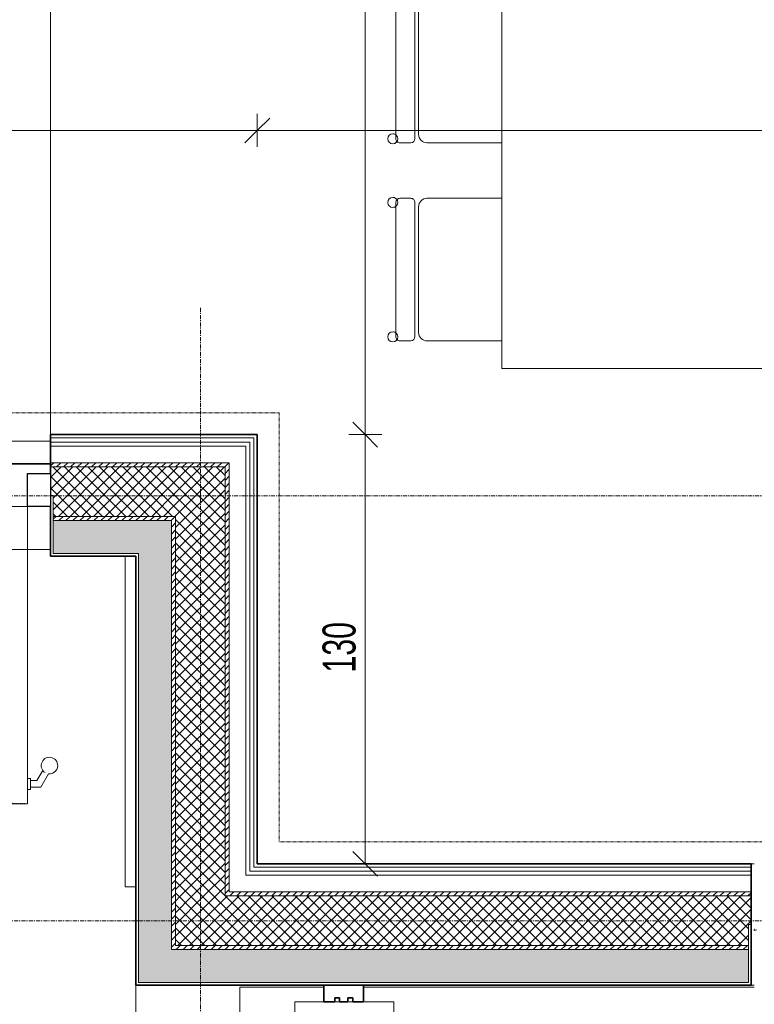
# Model space of a CAD drawing. Header units: centimetres. Extents: x 376 to 6517, y 1901 to 66534.
# Tile 69 of 115: x 2410 to 2632, y 65502 to 65801. Entities that reach past the tile are written whole.
import ezdxf

# ---------------------------------------------------------------- set-up
doc = ezdxf.new("R2010")
doc.units = ezdxf.units.CM
for name, pattern in [('__FK_przerywana', [0.32004, 0.16002, -0.16002]), ('Kreska', [0.635, 0.3175, -0.3175]), ('Linia siatki', [2.2225, 1.27, -0.3175, 0.3175, -0.3175])]:
    doc.linetypes.add(name, pattern=pattern)
for name, color, linetype, lineweight in [('A-ANNO-DIMS', 7, 'Continuous', 5), ('A-ANNO-DIMS-50', 7, 'Continuous', 5), ('A-AREA', 7, 'Continuous', 5), ('A-DETL-GENF', 7, 'Continuous', 5), ('A-DETL-MBND', 7, 'Continuous', 5), ('A-DOOR', 7, 'Continuous', 5), ('A-DOOR-FRAM', 7, 'Continuous', 25), ('A-DOOR-HDLN', 7, 'Kreska', 5), ('A-FLOR', 7, 'Continuous', 5), ('A-GLAZ', 7, 'Continuous', 5), ('A-WALL', 7, 'Continuous', 35), ('A-WALL-PATT', 7, 'Continuous', 35), ('I-FURN', 7, 'Continuous', 5), ('Ochrona przeciwpożarowa', 7, 'Continuous', 5), ('S-GRID', 7, 'Continuous', 5)]:
    doc.layers.add(name, color=color, linetype=linetype, lineweight=lineweight)
doc.styles.add('Arial Narrow_1', font='ARIALN.TTF', dxfattribs={"width": 0.8, "height": 10})
doc.dimstyles.new('standard_wielkość_otworów', dxfattribs={"dimscale": 30.48, "dimtxt": 10.23431, "dimasz": 0.246063, "dimexe": 0.164042, "dimexo": 0.0625, "dimgap": 0, "dimtad": 1, "dimdec": 1, "dimrnd": 0.5, "dimdsep": 46, "dimtxsty": 'Arial Narrow_1', "dimblk1": 'OBLIQUE', "dimblk2": 'OBLIQUE', "dimsah": 1, "dimcen": 0.09, "dimazin": 0, "dimtfac": 1, "dimtdec": 4, "dimtix": 1, "dimtmove": 0, "dimatfit": 3, "dimfxl": 0.164042, "dimfxlon": 1, "dimtvp": 1, "dimtolj": 1, "dimtzin": 0, "dimarcsym": 2})
pattern_1 = [(0, (-61328.2136, 83.225), (2.381, 1.375), [1.587, -3.175]), (120, (-61328.2136, 83.225), (-2.38128493, 1.374506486), [1.587, -3.175]), (60, (-61328.2136, 83.225), (-0.00028493, 2.749506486), [0, -3.175, 1.587, 0])]
pattern_2 = [(45, (-61328.2136, 83.225), (-1.060660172, 1.060660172), [])]
pattern_3 = [(45, (-61328.2136, 83.225), (-1.76776695, 1.76776695), []), (135, (-61328.2136, 83.225), (-1.76776695, -1.76776695), [])]

# ---------------------------------------------------------------- blocks, each defined once
blk = doc.blocks.new('PWP - Typ 1-8810169-__-00_00 Przyziemie PB')
at = {"layer": 'Ochrona przeciwpożarowa', "color": 1, "true_color": 0xff0000}
for p, q in [((-44.66, 23.4), (-44.66, 53.4)), ((-44.66, 53.4), (-14.66, 53.4)), ((-14.66, 53.4), (-14.66, 23.4)), ((-35.5, 23.4), (-44.66, 23.4)), ((-32.24, 23.4), (-30.72, 23.4)), ((-28.24, 23.4), (-26.74, 23.4)), ((-14.66, 23.4), (-23.5, 23.4))]:
    blk.add_line(p, q, dxfattribs=at)
at = {"layer": 'Ochrona przeciwpożarowa', "lineweight": 35}
for p, q in [((-32.24, 23.4), (-35.5, 23.4)), ((-35.5, 23.4), (-35.5, 18.4)), ((-32.24, 22.17), (-32.24, 23.4)), ((-30.72, 22.17), (-32.24, 22.17)), ((-28.24, 23.4), (-30.72, 23.4)), ((-30.72, 23.4), (-30.72, 22.17)), ((-28.24, 22.17), (-28.24, 23.4)), ((-26.74, 22.17), (-28.24, 22.17)), ((-23.5, 23.4), (-26.74, 23.4)), ((-26.74, 23.4), (-26.74, 22.17)), ((-23.5, 18.4), (-23.5, 23.4)), ((-35.5, 18.4), (-23.5, 18.4))]:
    blk.add_line(p, q, dxfattribs=at)
at = {"layer": 'Ochrona przeciwpożarowa', "color": 1, "true_color": 0xff0000}
for start, end in [(360, 180), (180, 0)]:
    blk.add_arc((-29.66, 38.4), 10, start, end, dxfattribs=at)
blk = doc.blocks.new('Drz Drzwi przeszklone x2 ___FK_04_0 ze szprosami - Dz_1 - Z - zwykłe - 151 x 240 _180 x 229_5_ EI 31-V8-__-00_00 Przyziemie PB')
at = {"layer": 'A-DOOR'}
for p, q in [((-83, -3.4), (-90, -3.4)), ((-90, -93.4), (-90, -3.4)), ((-83, -93.4), (-83, -3.4)), ((83, -3.4), (90, -3.4)), ((83, -93.4), (83, -3.4)), ((90, -93.4), (90, -3.4)), ((-92.92, -86.4), (-94.69, -83.33)), ((-80.08, -86.4), (-78.31, -83.33)), ((80.08, -86.4), (78.31, -83.33)), ((92.92, -86.4), (94.69, -83.33)), ((-94.07, -88.4), (-96.42, -84.33)), ((-92.92, -86.4), (-91, -86.4)), ((-91, -85.75), (-91, -89.05)), ((-90, -85.75), (-91, -85.75)), ((-83, -85.75), (-82, -85.75)), ((-82, -85.75), (-82, -89.05)), ((-80.08, -86.4), (-82, -86.4)), ((-78.93, -88.4), (-76.58, -84.33)), ((78.93, -88.4), (76.58, -84.33)), ((80.08, -86.4), (82, -86.4)), ((82, -85.75), (82, -89.05)), ((83, -85.75), (82, -85.75)), ((90, -85.75), (91, -85.75)), ((91, -85.75), (91, -89.05)), ((92.92, -86.4), (91, -86.4)), ((94.07, -88.4), (96.42, -84.33)), ((-94.07, -88.4), (-91, -88.4)), ((-91, -89.05), (-90, -89.05)), ((-82, -89.05), (-83, -89.05)), ((-78.93, -88.4), (-82, -88.4)), ((78.93, -88.4), (82, -88.4)), ((82, -89.05), (83, -89.05)), ((91, -89.05), (90, -89.05)), ((94.07, -88.4), (91, -88.4)), ((-90, -93.4), (-83, -93.4)), ((90, -93.4), (83, -93.4))]:
    blk.add_line(p, q, dxfattribs=at)
for centre, start, end in [((-96.7, -81.85), 301.4052, 276.4218), ((-76.3, -81.85), 263.5782, 238.5948), ((76.3, -81.85), 301.4052, 276.4218), ((96.7, -81.85), 263.5782, 238.5948)]:
    blk.add_arc(centre, 2.5, start, end, dxfattribs=at)
at = {"layer": 'A-DOOR-FRAM'}
for p, q in [((-97, -3.4), (-97, 6.6)), ((-97, 6.6), (-90, 6.6)), ((-90, 6.6), (-90, -3.4)), ((90, -3.4), (90, 6.6)), ((90, 6.6), (97, 6.6)), ((97, 6.6), (97, -3.4)), ((-90, -3.4), (-97, -3.4)), ((97, -3.4), (90, -3.4))]:
    blk.add_line(p, q, dxfattribs=at)
at = {"layer": 'A-DOOR-HDLN'}
for centre, start, end in [((-90, -3.4), 270, 0), ((90, -3.4), 180, 270)]:
    blk.add_arc(centre, 90, start, end, dxfattribs=at)
blk = doc.blocks.new('ZZZ Meb Krzesło zwykłe ___FK_v04_0 - przykład-7073046-__-00_00 Przyziemie PB')
at = {"layer": 'I-FURN'}
for p, q in [((-21.59, 10), (-21.59, -12.7)), ((21.59, -12.7), (21.59, 10)), ((-21.59, -17.62), (-21.59, -20.87)), ((-21.59, -17.62), (-21.59, -20.87)), ((20.32, -16.35), (-20.32, -16.35)), ((-20.32, -16.35), (20.32, -16.35)), ((-19.05, -15.24), (19.05, -15.24)), ((21.59, -20.87), (21.59, -17.62)), ((21.59, -17.62), (21.59, -20.87)), ((-20.32, -22.14), (20.32, -22.14)), ((-19.16, -22.14), (19.18, -22.14))]:
    blk.add_line(p, q, dxfattribs=at)
for centre, radius, start, end in [((-19.05, -12.7), 2.54, 180, 270), ((19.05, -12.7), 2.54, 270, 360), ((-20.32, -17.62), 1.27, 90, 180), ((-20.32, -17.62), 1.27, 90, 180), ((20.32, -17.62), 1.27, 360, 90), ((20.32, -17.62), 1.27, 0, 90), ((-20.32, -20.87), 1.27, 180, 227.4093), ((-20.32, -20.87), 1.27, 180, 270), ((20.32, -20.87), 1.27, 270, 0), ((20.32, -20.87), 1.27, 313.2379, 360), ((-20.35, -23.06), 1.51, 360, 180), ((-20.35, -23.06), 1.51, 123.4855, 180), ((-20.35, -23.06), 1.51, 180, 360), ((-20.35, -23.06), 1.51, 180, 360), ((-20.35, -23.06), 1.51, 360, 37.7171), ((20.37, -23.06), 1.51, 360, 180), ((20.37, -23.06), 1.51, 142.2829, 180), ((20.37, -23.06), 1.51, 180, 360), ((20.37, -23.06), 1.51, 180, 360), ((20.37, -23.06), 1.51, 0, 57.1936)]:
    blk.add_arc(centre, radius, start, end, dxfattribs=at)
blk = doc.blocks.new('Meb Stół prosty ___FK_04_1 - Stół prosty 2-9214470-__-00_00 Przyziemie PB')
at = {"layer": 'I-FURN'}
for p, q in [((121.83, 30.48), (-118.17, 30.48)), ((-118.17, 30.48), (-118.17, -49.52)), ((121.83, -49.52), (121.83, 30.48)), ((-118.17, -49.52), (121.83, -49.52))]:
    blk.add_line(p, q, dxfattribs=at)
blk = doc.blocks.new('Windows_S9000-Double-Vent-Window-with-Sashbars - O3 Windows_S9000-Double-Vent-Window-with-Sashbars 2-V10-__-00_00 Przyziemie PB')
at = {"layer": 'A-DETL-GENF'}
for p, q in [((-69, -1.41), (-69, -1.77)), ((-69, -1.77), (-68.26, -1.64))]:
    blk.add_line(p, q, dxfattribs=at)
blk.add_arc((-68.95, -1.41), 0.05, 100, 180, dxfattribs=at)
blk = doc.blocks.new('DIMBLOCK59-__-00_00 Przyziemie PB')
at = {"layer": 'A-ANNO-DIMS-50', "color": 250, "true_color": 0x303030}
for p, q in [((2514.33, 66295.26), (2510.58, 66299.01)), ((2514.33, 66295.26), (2509.33, 66295.26)), ((2514.33, 66295.26), (2514.33, 65674.86)), ((2514.33, 66295.26), (2518.08, 66291.51)), ((2514.33, 66295.26), (2519.33, 66295.26)), ((2514.33, 65674.86), (2510.58, 65678.61)), ((2514.33, 65674.86), (2509.33, 65674.86)), ((2514.33, 65674.86), (2518.08, 65671.11)), ((2514.33, 65674.86), (2519.33, 65674.86))]:
    blk.add_line(p, q, dxfattribs=at)
at = {"layer": 'A-ANNO-DIMS-50', "color": 0, "insert": (2501.41, 65974.42), "char_height": 10, "width": 25.537, "attachment_point": 1, "rotation": 90, "line_spacing_factor": 0.974696, "style": 'Arial Narrow_1'}
blk.add_mtext('620.5', dxfattribs=at)
blk = doc.blocks.new('_Oblique')
at = {"color": 0, "linetype": 'ByBlock', "lineweight": -2}
blk.add_line((-0.5, -0.5), (0.5, 0.5), dxfattribs=at)
blk = doc.blocks.new('DIMBLOCK60-__-00_00 Przyziemie PB')
at = {"layer": 'A-ANNO-DIMS-50', "color": 250, "true_color": 0x303030}
for p, q in [((2514.33, 65674.86), (2510.58, 65678.61)), ((2514.33, 65674.86), (2509.33, 65674.86)), ((2514.33, 65674.86), (2514.33, 65544.86)), ((2514.33, 65674.86), (2518.08, 65671.11)), ((2514.33, 65674.86), (2519.33, 65674.86)), ((2514.33, 65544.86), (2510.58, 65548.61)), ((2514.33, 65544.86), (2509.33, 65544.86)), ((2514.33, 65544.86), (2518.08, 65541.11)), ((2514.33, 65544.86), (2519.33, 65544.86))]:
    blk.add_line(p, q, dxfattribs=at)
at = {"layer": 'A-ANNO-DIMS-50', "color": 0, "insert": (2501.41, 65602.8), "char_height": 10, "width": 16.9597, "attachment_point": 1, "rotation": 90, "line_spacing_factor": 0.974696, "style": 'Arial Narrow_1'}
blk.add_mtext('130', dxfattribs=at)
blk = doc.blocks.new('DIMBLOCK64-__-00_00 Przyziemie PB')
at = {"layer": 'A-ANNO-DIMS-50', "color": 250, "true_color": 0x303030}
for p, q in [((2162.35, 65767.03), (2162.35, 65772.03)), ((2162.35, 65767.03), (2166.1, 65770.78)), ((2481.65, 65767.03), (2481.65, 65772.03)), ((2481.65, 65767.03), (2485.4, 65770.78)), ((2162.35, 65767.03), (2158.6, 65763.28)), ((2162.35, 65767.03), (2481.65, 65767.03)), ((2162.35, 65767.03), (2162.35, 65762.03)), ((2481.65, 65767.03), (2477.9, 65763.28)), ((2481.65, 65767.03), (2481.65, 65762.03))]:
    blk.add_line(p, q, dxfattribs=at)
at = {"layer": 'A-ANNO-DIMS-50', "color": 0, "insert": (2311.36, 65779.95), "char_height": 10, "width": 25.537, "attachment_point": 1, "line_spacing_factor": 0.974696, "style": 'Arial Narrow_1'}
blk.add_mtext('319.5', dxfattribs=at)
blk = doc.blocks.new('DIMBLOCK65-__-00_00 Przyziemie PB')
at = {"layer": 'A-ANNO-DIMS-50', "color": 250, "true_color": 0x303030}
for p, q in [((2481.65, 65767.03), (2481.65, 65772.03)), ((2481.65, 65767.03), (2485.4, 65770.78)), ((2903.7, 65767.03), (2903.7, 65772.03)), ((2903.7, 65767.03), (2907.45, 65770.78)), ((2481.65, 65767.03), (2477.9, 65763.28)), ((2481.65, 65767.03), (2903.7, 65767.03)), ((2481.65, 65767.03), (2481.65, 65762.03)), ((2903.7, 65767.03), (2899.95, 65763.28)), ((2903.7, 65767.03), (2903.7, 65762.03))]:
    blk.add_line(p, q, dxfattribs=at)
at = {"layer": 'A-ANNO-DIMS-50', "color": 0, "insert": (2685.61, 65779.95), "char_height": 10, "width": 16.9597, "attachment_point": 1, "line_spacing_factor": 0.974696, "style": 'Arial Narrow_1'}
blk.add_mtext('422', dxfattribs=at)

msp = doc.modelspace()

# ---------------------------------------------------------------- hatches: boundary and pattern name
at = {"layer": 'A-WALL-PATT', "lineweight": 5, "true_color": 0x808080}
h = msp.add_hatch(dxfattribs=at)
h.set_pattern_fill('FP_8', color=8, style=0, pattern_type=2)
h.set_pattern_definition(pattern_2)
h.paths.add_polyline_path([(2437.6, 65665.11), (2471.9, 65665.11), (2471.9, 65666.36), (2419, 65666.36), (2419, 65665.11), (2434.03, 65665.11)])
h.paths.add_polyline_path([(2188.35, 65665.11), (2225, 65665.11), (2225, 65666.36), (2172.1, 65666.36), (2172.1, 65665.11), (2187.1, 65665.11)])
h = msp.add_hatch(dxfattribs=at)
h.set_pattern_fill('FP_8', color=8, style=0, pattern_type=2)
h.set_pattern_definition(pattern_2)
h.paths.add_polyline_path([(2473.15, 65536.36), (2473.15, 65666.36), (2471.9, 65666.36), (2471.9, 65536.36)])
at = {"layer": 'A-WALL-PATT', "lineweight": 5, "true_color": 0x787878}
h = msp.add_hatch(dxfattribs=at)
h.set_pattern_fill('FP_9', color=8, style=0, pattern_type=2)
h.set_pattern_definition(pattern_3)
h.paths.add_polyline_path([(2187.1, 65650.11), (2224.2, 65650.11), (2224.2, 65656.46), (2225, 65656.46), (2225, 65665.11), (2187.1, 65665.11), (2187.1, 65663.78)])
h.paths.add_polyline_path([(2426.46, 65650.11), (2456.9, 65650.11), (2456.9, 65665.11), (2419, 65665.11), (2419, 65656.46), (2419.8, 65656.46), (2419.8, 65650.11), (2420.38, 65650.11)])
h = msp.add_hatch(dxfattribs=at)
h.set_pattern_fill('FP_9', color=8, style=0, pattern_type=2)
h.set_pattern_definition(pattern_3)
h.paths.add_polyline_path([(2457.78, 65535.11), (2471.9, 65535.11), (2471.9, 65665.11), (2456.9, 65665.11), (2456.9, 65535.11)])
at = {"layer": 'A-WALL-PATT', "lineweight": 5, "true_color": 0x808080}
h = msp.add_hatch(dxfattribs=at)
h.set_pattern_fill('FP_8', color=8, style=0, pattern_type=2)
h.set_pattern_definition(pattern_2)
h.paths.add_polyline_path([(2224.2, 65648.86), (2224.2, 65650.11), (2188.35, 65650.11), (2188.35, 65648.86), (2220.31, 65648.86)])
h.paths.add_polyline_path([(2441.65, 65648.86), (2455.65, 65648.86), (2455.63, 65650.11), (2419.8, 65650.11), (2419.8, 65648.86), (2438.29, 65648.86)])
h = msp.add_hatch(dxfattribs=at)
h.set_pattern_fill('FP_7', color=8, style=0, pattern_type=2)
h.set_pattern_definition(pattern_1)
h.paths.add_polyline_path([(2419.8, 65638.86), (2445.65, 65638.86), (2445.65, 65648.86), (2419.8, 65648.86), (2419.8, 65640.06)])
h.paths.add_polyline_path([(2209.5, 65638.86), (2224.2, 65638.86), (2224.2, 65648.86), (2198.35, 65648.86), (2198.35, 65638.86), (2199.15, 65638.86)])
h = msp.add_hatch(dxfattribs=at)
h.set_pattern_fill('FP_7', color=8, style=0, pattern_type=2)
h.set_pattern_definition(pattern_1)
h.paths.add_polyline_path([(2446.85, 65518.86), (2455.65, 65518.86), (2455.65, 65648.86), (2445.65, 65648.86), (2445.65, 65518.86)])
h = msp.add_hatch(dxfattribs=at)
h.set_pattern_fill('FP_8', color=8, style=0, pattern_type=2)
h.set_pattern_definition(pattern_2)
h.paths.add_polyline_path([(2456.9, 65520.11), (2456.9, 65650.11), (2455.65, 65650.11), (2455.65, 65520.11)])
at = {"layer": 'A-WALL-PATT', "lineweight": 5, "true_color": 0x787878}
h = msp.add_hatch(dxfattribs=at)
h.set_pattern_fill('FP_9', color=8, style=0, pattern_type=2)
h.set_pattern_definition(pattern_3)
h.paths.add_polyline_path([(2928.45, 65520.11), (2928.45, 65535.11), (2771.2, 65535.11), (2771.2, 65526.46), (2772, 65526.46), (2772, 65520.11), (2885.24, 65520.11)])
h.paths.add_polyline_path([(2457.78, 65520.11), (2630.4, 65520.11), (2630.4, 65526.46), (2631.2, 65526.46), (2631.2, 65535.11), (2456.9, 65535.11), (2456.9, 65520.11)])
at = {"layer": 'A-WALL-PATT', "lineweight": 5, "true_color": 0x808080}
h = msp.add_hatch(dxfattribs=at)
h.set_pattern_fill('FP_8', color=8, style=0, pattern_type=2)
h.set_pattern_definition(pattern_2)
h.paths.add_polyline_path([(2471.9, 65535.11), (2631.2, 65535.11), (2631.2, 65536.36), (2471.9, 65536.36), (2471.9, 65536.09)])
h.paths.add_polyline_path([(2913.45, 65535.11), (2913.45, 65536.36), (2771.2, 65536.36), (2771.2, 65535.11), (2885.24, 65535.11)])
h = msp.add_hatch(dxfattribs=at)
h.set_pattern_fill('FP_8', color=8, style=0, pattern_type=2)
h.set_pattern_definition(pattern_2)
h.paths.add_polyline_path([(2885.24, 65518.86), (2929.7, 65518.86), (2929.7, 65520.11), (2772, 65520.11), (2772, 65518.86), (2837.74, 65518.86)])
h.paths.add_polyline_path([(2455.65, 65518.86), (2630.4, 65518.86), (2630.4, 65520.11), (2455.65, 65520.11)])
h = msp.add_hatch(dxfattribs=at)
h.set_pattern_fill('FP_7', color=8, style=0, pattern_type=2)
h.set_pattern_definition(pattern_1)
h.paths.add_polyline_path([(2932.73, 65508.86), (2939.7, 65508.86), (2939.7, 65518.86), (2772, 65518.86), (2772, 65508.86), (2920.86, 65508.86)])
h.paths.add_polyline_path([(2446.85, 65508.86), (2630.4, 65508.86), (2630.4, 65518.86), (2445.65, 65518.86), (2445.65, 65508.86)])

# ---------------------------------------------------------------- linework, layer by layer
at = {"layer": 'A-AREA'}
msp.add_line((2419, 65674.86), (2419, 66243.89), dxfattribs=at)
at = {"layer": 'A-DETL-MBND', "linetype": '__FK_przerywana'}
for p, q in [((2488.25, 65681.46), (2155.75, 65681.46)), ((2488.25, 65551.46), (2488.25, 65681.46)), ((2897.1, 65551.46), (2488.25, 65551.46))]:
    msp.add_line(p, q, dxfattribs=at)
at = {"layer": 'A-FLOR'}
for p, q in [((2419, 65666.13), (2225, 65666.13)), ((2225, 65665.91), (2419, 65665.91)), ((2441.65, 65638.06), (2441.65, 65537.91)), ((2441.65, 65537.91), (2444.85, 65537.91)), ((2444.85, 65488.06), (2444.85, 65508.06)), ((2501.85, 65507.51), (2476.35, 65507.51)), ((2476.35, 65507.51), (2476.35, 65498.51)), ((2632.2, 65507.51), (2513.85, 65507.51))]:
    msp.add_line(p, q, dxfattribs=at)
at = {"layer": 'A-WALL'}
for p, q in [((2481.65, 65674.86), (2419, 65674.86)), ((2419, 65674.86), (2419, 65663.06)), ((2481.65, 65544.86), (2481.65, 65674.86)), ((2419, 65653.06), (2419, 65638.06)), ((2419, 65638.06), (2444.85, 65638.06)), ((2444.85, 65638.06), (2444.85, 65508.06)), ((2631.2, 65544.86), (2481.65, 65544.86)), ((2631.2, 65508.06), (2631.2, 65544.86)), ((2444.85, 65508.06), (2631.2, 65508.06))]:
    msp.add_line(p, q, dxfattribs=at)
at = {"layer": 'A-WALL', "lineweight": 5}
for p, q in [((2225, 65672.86), (2419, 65672.86)), ((2419, 65673.86), (2480.65, 65673.86)), ((2419, 65672.61), (2479.4, 65672.61)), ((2419, 65671.36), (2478.15, 65671.36)), ((2478.15, 65671.36), (2478.15, 65541.36)), ((2479.4, 65672.61), (2479.4, 65542.61)), ((2480.65, 65673.86), (2480.65, 65543.86)), ((2419, 65666.36), (2473.15, 65666.36)), ((2473.15, 65666.36), (2473.15, 65536.36)), ((2419, 65665.11), (2471.9, 65665.11)), ((2471.9, 65665.11), (2471.9, 65535.11)), ((2419.8, 65656.46), (2419, 65656.46)), ((2419.8, 65656.46), (2419.8, 65638.86)), ((2419.8, 65650.11), (2456.9, 65650.11)), ((2419.8, 65648.86), (2455.65, 65648.86)), ((2455.65, 65648.86), (2455.65, 65518.86)), ((2456.9, 65650.11), (2456.9, 65520.11)), ((2419, 65640.06), (2225, 65640.06)), ((2419.8, 65638.86), (2445.65, 65638.86)), ((2445.65, 65638.86), (2445.65, 65508.86)), ((2480.65, 65543.86), (2631.2, 65543.86)), ((2631.2, 65544.86), (2632.2, 65544.86)), ((2478.15, 65541.36), (2631.2, 65541.36)), ((2479.4, 65542.61), (2631.2, 65542.61)), ((2471.9, 65535.11), (2631.2, 65535.11)), ((2473.15, 65536.36), (2631.2, 65536.36)), ((2631.2, 65526.46), (2630.4, 65526.46)), ((2630.4, 65508.86), (2630.4, 65526.46)), ((2456.9, 65520.11), (2630.4, 65520.11)), ((2455.65, 65518.86), (2630.4, 65518.86)), ((2445.65, 65508.86), (2630.4, 65508.86)), ((2632.2, 65508.06), (2631.2, 65508.06))]:
    msp.add_line(p, q, dxfattribs=at)
at = {"layer": 'S-GRID', "color": 9, "linetype": 'Linia siatki', "true_color": 0xc0c0c0}
for p, q in [((2464.4, 65713.32), (2464.4, 65348.91)), ((1647.86, 65656.29), (3077.65, 65656.29)), ((1647.86, 65527.61), (3077.65, 65527.61))]:
    msp.add_line(p, q, dxfattribs=at)

# ---------------------------------------------------------------- block references
at = {"layer": 'A-DOOR'}
msp.add_blockref('Drz Drzwi przeszklone x2 ___FK_04_0 ze szprosami - Dz_1 - Z - zwykłe - 151 x 240 _180 x 229_5_ EI 31-V8-__-00_00 Przyziemie PB', (2322, 65656.46), dxfattribs=at)
at = {"layer": 'A-GLAZ'}
msp.add_blockref('Windows_S9000-Double-Vent-Window-with-Sashbars - O3 Windows_S9000-Double-Vent-Window-with-Sashbars 2-V10-__-00_00 Przyziemie PB', (2701.2, 65526.46), dxfattribs=at)
at = {"layer": 'I-FURN'}
for name, p, rotation in [('Meb Stół prosty ___FK_04_1 - Stół prosty 2-9214470-__-00_00 Przyziemie PB', (2586.23, 65813.04), 90.00000000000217), ('ZZZ Meb Krzesło zwykłe ___FK_v04_0 - przykład-7073046-__-00_00 Przyziemie PB', (2545.75, 65784.86), 270.0000000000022), ('ZZZ Meb Krzesło zwykłe ___FK_v04_0 - przykład-7073046-__-00_00 Przyziemie PB', (2545.75, 65724.86), 270.0000000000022)]:
    msp.add_blockref(name, p, dxfattribs=dict(at, rotation=rotation))
at = {"layer": 'Ochrona przeciwpożarowa', "color": 1, "true_color": 0xff0000, "rotation": 180}
msp.add_blockref('PWP - Typ 1-8810169-__-00_00 Przyziemie PB', (2478.35, 65526.46), dxfattribs=at)

# ---------------------------------------------------------------- dimensions: what is measured, and where the dimension line sits
at = {"layer": 'A-ANNO-DIMS', "color": 250, "true_color": 0x303030}
for base, p1, p2, override, picture, middle in [((2514.33, 65674.86), (2519.33, 66295.26), (2509.33, 65674.86), {"dimpost": '<>', "dimfxl": 620.480588}, 'DIMBLOCK59-__-00_00 Przyziemie PB', (2509.23, 65985.06)), ((2514.33, 65544.86), (2509.33, 65674.86), (2519.33, 65544.86), {"dimpost": '<>', "dimfxl": 130.384048}, 'DIMBLOCK60-__-00_00 Przyziemie PB', (2509.23, 65609.86))]:
    dim = msp.add_linear_dim(base=base, p1=p1, p2=p2, angle=90, dimstyle='standard_wielkość_otworów', override=override, dxfattribs=at)
    dim.commit()
    dim.dimension.update_dxf_attribs({"geometry": picture, "text_midpoint": middle})
for base, p1, p2, override, picture, middle in [((2481.65, 65767.03), (2162.35, 65762.03), (2481.65, 65762.03), {"dimpost": '<>', "dimfxl": 319.3}, 'DIMBLOCK64-__-00_00 Przyziemie PB', (2322, 65772.13)), ((2903.6970254, 65767.02639482), (2481.6470254, 65762.02639482), (2903.6970254, 65772.02639482), {"dimpost": '<>', "dimfxl": 422.168453}, 'DIMBLOCK65-__-00_00 Przyziemie PB', (2692.6720254, 65772.0468587))]:
    dim = msp.add_linear_dim(base=base, p1=p1, p2=p2, dimstyle='standard_wielkość_otworów', override=override, dxfattribs=at)
    dim.commit()
    dim.dimension.update_dxf_attribs({"geometry": picture, "text_midpoint": middle})

doc.saveas('drawing.dxf')
